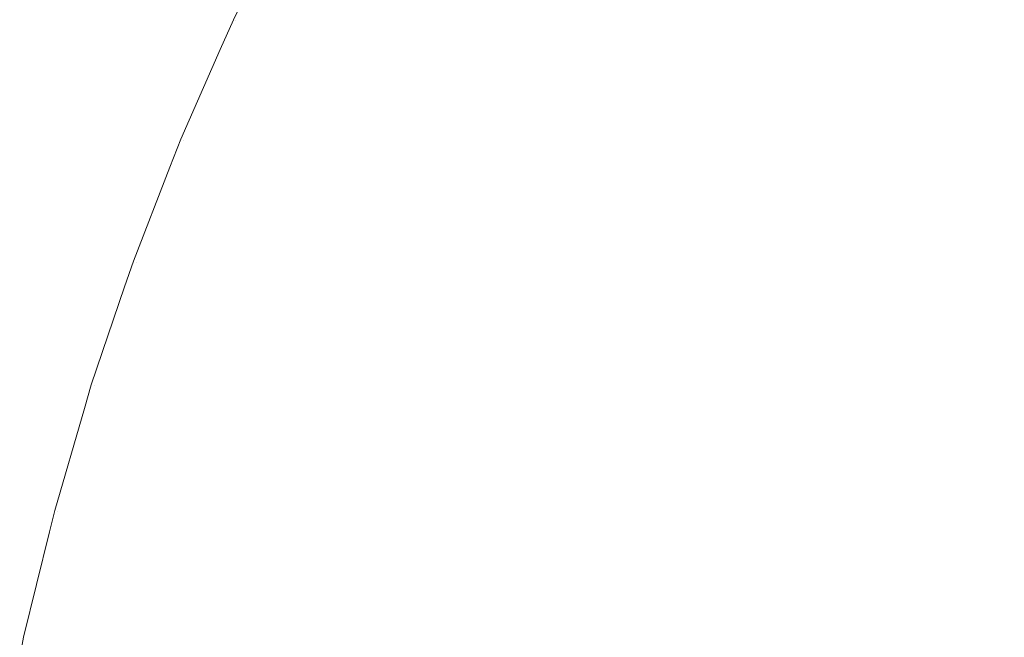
# Model space of a CAD drawing. Header units: centimetres. Extents: x -26 to 27.3, y -25.3 to -23.5.
# Tile 31 of 200: x -25.9884 to -25.9556, y -23.5382 to -23.5176. Entities that reach past the tile are written whole.
import ezdxf

# ---------------------------------------------------------------- set-up
doc = ezdxf.new("R2010")
doc.units = ezdxf.units.CM
doc.header["$LTSCALE"] = 2.54
doc.layers.add('Lucido design-1', color=7, linetype='Continuous')

# ---------------------------------------------------------------- blocks, each defined once
blk = doc.blocks.new('Gruppo-4-1')
at = {"color": 7, "linetype": 'Continuous', "lineweight": 9}
for points, invisible_edges in [([(-25.973219, -23.516904, -350.019194), (-25.971265, -23.513343, -350.019194), (-25.969897, -23.514133, -350.02299), (-25.971817, -23.517634, -350.02299)], 15), ([(-25.963402, -23.517883, -349.328425), (-25.961501, -23.514749, -349.328425), (-25.963358, -23.513566, -349.331997), (-25.965309, -23.516782, -349.331997)], 15), ([(-25.979877, -23.514786, -349.382667), (-25.981278, -23.517626, -349.382667), (-25.981235, -23.517646, -349.379592), (-25.979306, -23.513735, -349.379592)], 14), ([(-25.979264, -23.513757, -349.987027), (-25.981192, -23.517666, -349.987027), (-25.981278, -23.517626, -349.982667), (-25.979877, -23.514786, -349.982667)], 11), ([(-25.981041, -23.517736, -349.375446), (-25.979117, -23.513834, -349.375446), (-25.979306, -23.513735, -349.379592), (-25.981235, -23.517646, -349.379592)], 15), ([(-25.981192, -23.517666, -349.987027), (-25.979264, -23.513757, -349.987027), (-25.979028, -23.51388, -349.991159), (-25.98095, -23.517779, -349.991159)], 15), ([(-25.980691, -23.5179, -349.37131), (-25.978774, -23.514012, -349.37131), (-25.979117, -23.513834, -349.375446), (-25.981041, -23.517736, -349.375446)], 15), ([(-25.98095, -23.517779, -349.991159), (-25.979028, -23.51388, -349.991159), (-25.97864, -23.514082, -349.995273), (-25.980555, -23.517963, -349.995273)], 15), ([(-25.965006, -23.516957, -350.033928), (-25.963062, -23.513754, -350.033928), (-25.96123, -23.514922, -350.037403), (-25.963124, -23.518043, -350.037403)], 15), ([(-25.980186, -23.518135, -349.367189), (-25.978279, -23.51427, -349.367189), (-25.978774, -23.514012, -349.37131), (-25.980691, -23.5179, -349.37131)], 15), ([(-25.980555, -23.517963, -349.995273), (-25.97864, -23.514082, -349.995273), (-25.978103, -23.514361, -349.999363), (-25.980006, -23.518219, -349.999363)], 15), ([(-25.970613, -23.518261, -349.339392), (-25.968721, -23.514812, -349.339392), (-25.97022, -23.513946, -349.343202), (-25.972148, -23.517461, -349.343202)], 15), ([(-25.971817, -23.517634, -350.02299), (-25.969897, -23.514133, -350.02299), (-25.968395, -23.515, -350.026716), (-25.970279, -23.518434, -350.026716)], 15), ([(-25.979524, -23.518444, -349.363092), (-25.977632, -23.514606, -349.363092), (-25.978279, -23.51427, -349.367189), (-25.980186, -23.518135, -349.367189)], 15), ([(-25.980006, -23.518219, -349.999363), (-25.978103, -23.514361, -349.999363), (-25.977417, -23.514718, -350.00342), (-25.979305, -23.518546, -350.00342)], 15), ([(-25.955182, -23.518775, -349.318286), (-25.953327, -23.515999, -349.318286), (-25.955491, -23.514484, -349.321563), (-25.95741, -23.517355, -349.321563)], 15), ([(-25.978708, -23.518824, -349.359025), (-25.976833, -23.515022, -349.359025), (-25.977632, -23.514606, -349.363092), (-25.979524, -23.518444, -349.363092)], 15), ([(-25.979305, -23.518546, -350.00342), (-25.977417, -23.514718, -350.00342), (-25.976583, -23.515152, -350.007438), (-25.978453, -23.518943, -350.007438)], 15), ([(-25.968935, -23.519134, -349.335655), (-25.967083, -23.515758, -349.335655), (-25.968721, -23.514812, -349.339392), (-25.970613, -23.518261, -349.339392)], 15), ([(-25.961366, -23.519059, -349.324944), (-25.959517, -23.516013, -349.324944), (-25.961501, -23.514749, -349.328425), (-25.963402, -23.517883, -349.328425)], 15), ([(-25.957219, -23.517477, -350.044062), (-25.955306, -23.514613, -350.044062), (-25.953197, -23.51609, -350.047236), (-25.955048, -23.51886, -350.047236)], 15), ([(-25.977739, -23.519276, -349.354995), (-25.975884, -23.515516, -349.354995), (-25.976833, -23.515022, -349.359025), (-25.978708, -23.518824, -349.359025)], 15), ([(-25.978453, -23.518943, -350.007438), (-25.976583, -23.515152, -350.007438), (-25.975605, -23.515662, -350.011411), (-25.977453, -23.51941, -350.011411)], 15), ([(-25.970279, -23.518434, -350.026716), (-25.968395, -23.515, -350.026716), (-25.966764, -23.515942, -350.030363), (-25.968608, -23.519304, -350.030363)], 15), ([(-25.963124, -23.518043, -350.037403), (-25.96123, -23.514922, -350.037403), (-25.959281, -23.516163, -350.040783), (-25.961123, -23.519199, -350.040783)], 15), ([(-25.976617, -23.5198, -349.35101), (-25.974786, -23.516088, -349.35101), (-25.975884, -23.515516, -349.354995), (-25.977739, -23.519276, -349.354995)], 15), ([(-25.977453, -23.51941, -350.011411), (-25.975605, -23.515662, -350.011411), (-25.974482, -23.516246, -350.015332), (-25.976306, -23.519944, -350.015332)], 15), ([(-25.967118, -23.520079, -349.331997), (-25.965309, -23.516782, -349.331997), (-25.967083, -23.515758, -349.335655), (-25.968935, -23.519134, -349.335655)], 15), ([(-25.975344, -23.520393, -349.347077), (-25.97354, -23.516736, -349.347077), (-25.974786, -23.516088, -349.35101), (-25.976617, -23.5198, -349.35101)], 15), ([(-25.968608, -23.519304, -350.030363), (-25.966764, -23.515942, -350.030363), (-25.965006, -23.516957, -350.033928), (-25.966808, -23.520241, -350.033928)], 15), ([(-25.959202, -23.520308, -349.321563), (-25.95741, -23.517355, -349.321563), (-25.959517, -23.516013, -349.324944), (-25.961366, -23.519059, -349.324944)], 15), ([(-25.961123, -23.519199, -350.040783), (-25.959281, -23.516163, -350.040783), (-25.957219, -23.517477, -350.044062), (-25.959006, -23.520421, -350.044062)], 15), ([(-25.976306, -23.519944, -350.015332), (-25.974482, -23.516246, -350.015332), (-25.973219, -23.516904, -350.019194), (-25.975015, -23.520546, -350.019194)], 15), ([(-25.973921, -23.521056, -349.343202), (-25.972148, -23.517461, -349.343202), (-25.97354, -23.516736, -349.347077), (-25.975344, -23.520393, -349.347077)], 15), ([(-25.965165, -23.521096, -349.328425), (-25.963402, -23.517883, -349.328425), (-25.965309, -23.516782, -349.331997), (-25.967118, -23.520079, -349.331997)], 15), ([(-25.975015, -23.520546, -350.019194), (-25.973219, -23.516904, -350.019194), (-25.971817, -23.517634, -350.02299), (-25.973583, -23.521214, -350.02299)], 15), ([(-25.966808, -23.520241, -350.033928), (-25.965006, -23.516957, -350.033928), (-25.963124, -23.518043, -350.037403), (-25.964881, -23.521244, -350.037403)], 15), ([(-25.972352, -23.521788, -349.339392), (-25.970613, -23.518261, -349.339392), (-25.972148, -23.517461, -349.343202), (-25.973921, -23.521056, -349.343202)], 15), ([(-25.956914, -23.521629, -349.318286), (-25.955182, -23.518775, -349.318286), (-25.95741, -23.517355, -349.321563), (-25.959202, -23.520308, -349.321563)], 15), ([(-25.959006, -23.520421, -350.044062), (-25.957219, -23.517477, -350.044062), (-25.955048, -23.51886, -350.047236), (-25.956776, -23.521708, -350.047236)], 15), ([(-25.981718, -23.518627, -349.382667), (-25.983035, -23.52162, -349.382667), (-25.982991, -23.521638, -349.379592), (-25.981235, -23.517646, -349.379592)], 14), ([(-25.981192, -23.517666, -349.987027), (-25.982947, -23.521656, -349.987027), (-25.983035, -23.52162, -349.982667), (-25.981718, -23.518627, -349.982667)], 11), ([(-25.982794, -23.52172, -349.375446), (-25.981041, -23.517736, -349.375446), (-25.981235, -23.517646, -349.379592), (-25.982991, -23.521638, -349.379592)], 15), ([(-25.982947, -23.521656, -349.987027), (-25.981192, -23.517666, -349.987027), (-25.98095, -23.517779, -349.991159), (-25.982701, -23.521758, -349.991159)], 15), ([(-25.982437, -23.521867, -349.37131), (-25.980691, -23.5179, -349.37131), (-25.981041, -23.517736, -349.375446), (-25.982794, -23.52172, -349.375446)], 15), ([(-25.982701, -23.521758, -349.991159), (-25.98095, -23.517779, -349.991159), (-25.980555, -23.517963, -349.995273), (-25.982298, -23.521925, -349.995273)], 15), ([(-25.981235, -23.517646, -349.379592), (-25.981278, -23.517626, -349.382667), (-25.981718, -23.518627, -349.382667)], 9), ([(-25.981278, -23.517626, -349.982667), (-25.981718, -23.518627, -349.982667), (-25.981718, -23.518627, -349.382667), (-25.981278, -23.517626, -349.382667)], 10), ([(-25.981718, -23.518627, -349.982667), (-25.981278, -23.517626, -349.982667), (-25.981192, -23.517666, -349.987027)], 10), ([(-25.973583, -23.521214, -350.02299), (-25.971817, -23.517634, -350.02299), (-25.970279, -23.518434, -350.026716), (-25.972011, -23.521947, -350.026716)], 15), ([(-25.981922, -23.522081, -349.367189), (-25.980186, -23.518135, -349.367189), (-25.980691, -23.5179, -349.37131), (-25.982437, -23.521867, -349.37131)], 15), ([(-25.982298, -23.521925, -349.995273), (-25.980555, -23.517963, -349.995273), (-25.980006, -23.518219, -349.999363), (-25.981738, -23.522157, -349.999363)], 15), ([(-25.981248, -23.52236, -349.363092), (-25.979524, -23.518444, -349.363092), (-25.980186, -23.518135, -349.367189), (-25.981922, -23.522081, -349.367189)], 15), ([(-25.963079, -23.522182, -349.324944), (-25.961366, -23.519059, -349.324944), (-25.963402, -23.517883, -349.328425), (-25.965165, -23.521096, -349.328425)], 15), ([(-25.964881, -23.521244, -350.037403), (-25.963124, -23.518043, -350.037403), (-25.961123, -23.519199, -350.040783), (-25.962831, -23.522311, -350.040783)], 15), ([(-25.981738, -23.522157, -349.999363), (-25.980006, -23.518219, -349.999363), (-25.979305, -23.518546, -350.00342), (-25.981023, -23.522453, -350.00342)], 15), ([(-25.980416, -23.522705, -349.359025), (-25.978708, -23.518824, -349.359025), (-25.979524, -23.518444, -349.363092), (-25.981248, -23.52236, -349.363092)], 15), ([(-25.970638, -23.522587, -349.335655), (-25.968935, -23.519134, -349.335655), (-25.970613, -23.518261, -349.339392), (-25.972352, -23.521788, -349.339392)], 15), ([(-25.972011, -23.521947, -350.026716), (-25.970279, -23.518434, -350.026716), (-25.968608, -23.519304, -350.030363), (-25.970304, -23.522743, -350.030363)], 15), ([(-25.983035, -23.52162, -349.382667), (-25.981718, -23.518627, -349.382667), (-25.981718, -23.518627, -349.982667), (-25.983035, -23.52162, -349.982667)], 10), ([(-25.981023, -23.522453, -350.00342), (-25.979305, -23.518546, -350.00342), (-25.978453, -23.518943, -350.007438), (-25.980155, -23.522812, -350.007438)], 15), ([(-25.979427, -23.523114, -349.354995), (-25.977739, -23.519276, -349.354995), (-25.978708, -23.518824, -349.359025), (-25.980416, -23.522705, -349.359025)], 15), ([(-25.954507, -23.523019, -349.31512), (-25.952838, -23.520268, -349.31512), (-25.955182, -23.518775, -349.318286), (-25.956914, -23.521629, -349.318286)], 15), ([(-25.980155, -23.522812, -350.007438), (-25.978453, -23.518943, -350.007438), (-25.977453, -23.51941, -350.011411), (-25.979136, -23.523235, -350.011411)], 15), ([(-25.968782, -23.523453, -349.331997), (-25.967118, -23.520079, -349.331997), (-25.968935, -23.519134, -349.335655), (-25.970638, -23.522587, -349.335655)], 15), ([(-25.960863, -23.523336, -349.321563), (-25.959202, -23.520308, -349.321563), (-25.961366, -23.519059, -349.324944), (-25.963079, -23.522182, -349.324944)], 15), ([(-25.956776, -23.521708, -350.047236), (-25.955048, -23.51886, -350.047236), (-25.952771, -23.520311, -350.0503), (-25.954438, -23.523058, -350.0503)], 15), ([(-25.978283, -23.523588, -349.35101), (-25.976617, -23.5198, -349.35101), (-25.977739, -23.519276, -349.354995), (-25.979427, -23.523114, -349.354995)], 15), ([(-25.979136, -23.523235, -350.011411), (-25.977453, -23.51941, -350.011411), (-25.976306, -23.519944, -350.015332), (-25.977967, -23.523719, -350.015332)], 15), ([(-25.970304, -23.522743, -350.030363), (-25.968608, -23.519304, -350.030363), (-25.966808, -23.520241, -350.033928), (-25.968465, -23.523601, -350.033928)], 15), ([(-25.962831, -23.522311, -350.040783), (-25.961123, -23.519199, -350.040783), (-25.959006, -23.520421, -350.044062), (-25.960662, -23.52344, -350.044062)], 15), ([(-25.976986, -23.524125, -349.347077), (-25.975344, -23.520393, -349.347077), (-25.976617, -23.5198, -349.35101), (-25.978283, -23.523588, -349.35101)], 15), ([(-25.977967, -23.523719, -350.015332), (-25.976306, -23.519944, -350.015332), (-25.975015, -23.520546, -350.019194), (-25.976651, -23.524264, -350.019194)], 15), ([(-25.966787, -23.524384, -349.328425), (-25.965165, -23.521096, -349.328425), (-25.967118, -23.520079, -349.331997), (-25.968782, -23.523453, -349.331997)], 15), ([(-25.975536, -23.524726, -349.343202), (-25.973921, -23.521056, -349.343202), (-25.975344, -23.520393, -349.347077), (-25.976986, -23.524125, -349.347077)], 15), ([(-25.968465, -23.523601, -350.033928), (-25.966808, -23.520241, -350.033928), (-25.964881, -23.521244, -350.037403), (-25.966496, -23.524519, -350.037403)], 15), ([(-25.95852, -23.524556, -349.318286), (-25.956914, -23.521629, -349.318286), (-25.959202, -23.520308, -349.321563), (-25.960863, -23.523336, -349.321563)], 15), ([(-25.960662, -23.52344, -350.044062), (-25.959006, -23.520421, -350.044062), (-25.956776, -23.521708, -350.047236), (-25.958379, -23.524629, -350.047236)], 15), ([(-25.976651, -23.524264, -350.019194), (-25.975015, -23.520546, -350.019194), (-25.973583, -23.521214, -350.02299), (-25.975191, -23.524869, -350.02299)], 15), ([(-25.973936, -23.525388, -349.339392), (-25.972352, -23.521788, -349.339392), (-25.973921, -23.521056, -349.343202), (-25.975536, -23.524726, -349.343202)], 15), ([(-25.964655, -23.525378, -349.324944), (-25.963079, -23.522182, -349.324944), (-25.965165, -23.521096, -349.328425), (-25.966787, -23.524384, -349.328425)], 15), ([(-25.975191, -23.524869, -350.02299), (-25.973583, -23.521214, -350.02299), (-25.972011, -23.521947, -350.026716), (-25.973589, -23.525532, -350.026716)], 15), ([(-25.966496, -23.524519, -350.037403), (-25.964881, -23.521244, -350.037403), (-25.962831, -23.522311, -350.040783), (-25.964401, -23.525496, -350.040783)], 15), ([(-25.983396, -23.522548, -349.382667), (-25.984616, -23.525686, -349.382667), (-25.984572, -23.525702, -349.379592), (-25.982991, -23.521638, -349.379592)], 14), ([(-25.982947, -23.521656, -349.987027), (-25.984527, -23.525719, -349.987027), (-25.984616, -23.525686, -349.982667), (-25.983396, -23.522548, -349.982667)], 11), ([(-25.984371, -23.525775, -349.375446), (-25.982794, -23.52172, -349.375446), (-25.982991, -23.521638, -349.379592), (-25.984572, -23.525702, -349.379592)], 15), ([(-25.984527, -23.525719, -349.987027), (-25.982947, -23.521656, -349.987027), (-25.982701, -23.521758, -349.991159), (-25.984277, -23.52581, -349.991159)], 15), ([(-25.984008, -23.525907, -349.37131), (-25.982437, -23.521867, -349.37131), (-25.982794, -23.52172, -349.375446), (-25.984371, -23.525775, -349.375446)], 15), ([(-25.984277, -23.52581, -349.991159), (-25.982701, -23.521758, -349.991159), (-25.982298, -23.521925, -349.995273), (-25.983867, -23.525959, -349.995273)], 15), ([(-25.982991, -23.521638, -349.379592), (-25.983035, -23.52162, -349.382667), (-25.983396, -23.522548, -349.382667)], 9), ([(-25.983035, -23.52162, -349.982667), (-25.983396, -23.522548, -349.982667), (-25.983396, -23.522548, -349.382667), (-25.983035, -23.52162, -349.382667)], 10), ([(-25.983396, -23.522548, -349.982667), (-25.983035, -23.52162, -349.982667), (-25.982947, -23.521656, -349.987027)], 10), ([(-25.972189, -23.526112, -349.335655), (-25.970638, -23.522587, -349.335655), (-25.972352, -23.521788, -349.339392), (-25.973936, -23.525388, -349.339392)], 15), ([(-25.956054, -23.525839, -349.31512), (-25.954507, -23.523019, -349.31512), (-25.956914, -23.521629, -349.318286), (-25.95852, -23.524556, -349.318286)], 15), ([(-25.958379, -23.524629, -350.047236), (-25.956776, -23.521708, -350.047236), (-25.954438, -23.523058, -350.0503), (-25.955984, -23.525876, -350.0503)], 15), ([(-25.983484, -23.526098, -349.367189), (-25.981922, -23.522081, -349.367189), (-25.982437, -23.521867, -349.37131), (-25.984008, -23.525907, -349.37131)], 15), ([(-25.983867, -23.525959, -349.995273), (-25.982298, -23.521925, -349.995273), (-25.981738, -23.522157, -349.999363), (-25.983297, -23.526166, -349.999363)], 15), ([(-25.982798, -23.526348, -349.363092), (-25.981248, -23.52236, -349.363092), (-25.981922, -23.522081, -349.367189), (-25.983484, -23.526098, -349.367189)], 15), ([(-25.973589, -23.525532, -350.026716), (-25.972011, -23.521947, -350.026716), (-25.970304, -23.522743, -350.030363), (-25.971849, -23.526253, -350.030363)], 15), ([(-25.983297, -23.526166, -349.999363), (-25.981738, -23.522157, -349.999363), (-25.981023, -23.522453, -350.00342), (-25.98257, -23.526431, -350.00342)], 15), ([(-25.981952, -23.526656, -349.359025), (-25.980416, -23.522705, -349.359025), (-25.981248, -23.52236, -349.363092), (-25.982798, -23.526348, -349.363092)], 15), ([(-25.98257, -23.526431, -350.00342), (-25.981023, -23.522453, -350.00342), (-25.980155, -23.522812, -350.007438), (-25.981687, -23.526752, -350.007438)], 15), ([(-25.96239, -23.526434, -349.321563), (-25.960863, -23.523336, -349.321563), (-25.963079, -23.522182, -349.324944), (-25.964655, -23.525378, -349.324944)], 15), ([(-25.964401, -23.525496, -350.040783), (-25.962831, -23.522311, -350.040783), (-25.960662, -23.52344, -350.044062), (-25.962186, -23.526529, -350.044062)], 15), ([(-25.984616, -23.525686, -349.382667), (-25.983396, -23.522548, -349.382667), (-25.983396, -23.522548, -349.982667), (-25.984616, -23.525686, -349.982667)], 10), ([(-25.980947, -23.527022, -349.354995), (-25.979427, -23.523114, -349.354995), (-25.980416, -23.522705, -349.359025), (-25.981952, -23.526656, -349.359025)], 15), ([(-25.970297, -23.526896, -349.331997), (-25.968782, -23.523453, -349.331997), (-25.970638, -23.522587, -349.335655), (-25.972189, -23.526112, -349.335655)], 15), ([(-25.971849, -23.526253, -350.030363), (-25.970304, -23.522743, -350.030363), (-25.968465, -23.523601, -350.033928), (-25.969973, -23.52703, -350.033928)], 15), ([(-25.981687, -23.526752, -350.007438), (-25.980155, -23.522812, -350.007438), (-25.979136, -23.523235, -350.011411), (-25.98065, -23.527129, -350.011411)], 15), ([(-25.979783, -23.527445, -349.35101), (-25.978283, -23.523588, -349.35101), (-25.979427, -23.523114, -349.354995), (-25.980947, -23.527022, -349.354995)], 15), ([(-25.953469, -23.527185, -349.31207), (-25.951983, -23.524476, -349.31207), (-25.954507, -23.523019, -349.31512), (-25.956054, -23.525839, -349.31512)], 15), ([(-25.955984, -23.525876, -350.0503), (-25.954438, -23.523058, -350.0503), (-25.951996, -23.524468, -350.053248), (-25.953483, -23.527178, -350.053248)], 15), ([(-25.98065, -23.527129, -350.011411), (-25.979136, -23.523235, -350.011411), (-25.977967, -23.523719, -350.015332), (-25.979462, -23.527562, -350.015332)], 15), ([(-25.968263, -23.527738, -349.328425), (-25.966787, -23.524384, -349.328425), (-25.968782, -23.523453, -349.331997), (-25.970297, -23.526896, -349.331997)], 15), ([(-25.959996, -23.52755, -349.318286), (-25.95852, -23.524556, -349.318286), (-25.960863, -23.523336, -349.321563), (-25.96239, -23.526434, -349.321563)], 15), ([(-25.962186, -23.526529, -350.044062), (-25.960662, -23.52344, -350.044062), (-25.958379, -23.524629, -350.047236), (-25.959852, -23.527617, -350.047236)], 15), ([(-25.978463, -23.527925, -349.347077), (-25.976986, -23.524125, -349.347077), (-25.978283, -23.523588, -349.35101), (-25.979783, -23.527445, -349.35101)], 15), ([(-25.979462, -23.527562, -350.015332), (-25.977967, -23.523719, -350.015332), (-25.976651, -23.524264, -350.019194), (-25.978123, -23.528049, -350.019194)], 15), ([(-25.969973, -23.52703, -350.033928), (-25.968465, -23.523601, -350.033928), (-25.966496, -23.524519, -350.037403), (-25.967966, -23.527861, -350.037403)], 15), ([(-25.976989, -23.528462, -349.343202), (-25.975536, -23.524726, -349.343202), (-25.976986, -23.524125, -349.347077), (-25.978463, -23.527925, -349.347077)], 15), ([(-25.978123, -23.528049, -350.019194), (-25.976651, -23.524264, -350.019194), (-25.975191, -23.524869, -350.02299), (-25.976638, -23.52859, -350.02299)], 15), ([(-25.96609, -23.528639, -349.324944), (-25.964655, -23.525378, -349.324944), (-25.966787, -23.524384, -349.328425), (-25.968263, -23.527738, -349.328425)], 15), ([(-25.975362, -23.529054, -349.339392), (-25.973936, -23.525388, -349.339392), (-25.975536, -23.524726, -349.343202), (-25.976989, -23.528462, -349.343202)], 15), ([(-25.967966, -23.527861, -350.037403), (-25.966496, -23.524519, -350.037403), (-25.964401, -23.525496, -350.040783), (-25.965831, -23.528746, -350.040783)], 15), ([(-25.957477, -23.528725, -349.31512), (-25.956054, -23.525839, -349.31512), (-25.95852, -23.524556, -349.318286), (-25.959996, -23.52755, -349.318286)], 15), ([(-25.959852, -23.527617, -350.047236), (-25.958379, -23.524629, -350.047236), (-25.955984, -23.525876, -350.0503), (-25.957405, -23.528758, -350.0503)], 15), ([(-25.976638, -23.52859, -350.02299), (-25.975191, -23.524869, -350.02299), (-25.973589, -23.525532, -350.026716), (-25.975009, -23.529183, -350.026716)], 15), ([(-25.973585, -23.529701, -349.335655), (-25.972189, -23.526112, -349.335655), (-25.973936, -23.525388, -349.339392), (-25.975362, -23.529054, -349.339392)], 15), ([(-25.963781, -23.529595, -349.321563), (-25.96239, -23.526434, -349.321563), (-25.964655, -23.525378, -349.324944), (-25.96609, -23.528639, -349.324944)], 15), ([(-25.984907, -23.526543, -349.382667), (-25.986019, -23.529817, -349.382667), (-25.985974, -23.529832, -349.379592), (-25.984572, -23.525702, -349.379592)], 14), ([(-25.984527, -23.525719, -349.987027), (-25.985928, -23.529846, -349.987027), (-25.986019, -23.529817, -349.982667), (-25.984907, -23.526543, -349.982667)], 11), ([(-25.98577, -23.529896, -349.375446), (-25.984371, -23.525775, -349.375446), (-25.984572, -23.525702, -349.379592), (-25.985974, -23.529832, -349.379592)], 15), ([(-25.985928, -23.529846, -349.987027), (-25.984527, -23.525719, -349.987027), (-25.984277, -23.52581, -349.991159), (-25.985674, -23.529926, -349.991159)], 15), ([(-25.984572, -23.525702, -349.379592), (-25.984616, -23.525686, -349.382667), (-25.984907, -23.526543, -349.382667)], 9), ([(-25.984616, -23.525686, -349.982667), (-25.984907, -23.526543, -349.982667), (-25.984907, -23.526543, -349.382667), (-25.984616, -23.525686, -349.382667)], 10), ([(-25.984907, -23.526543, -349.982667), (-25.984616, -23.525686, -349.982667), (-25.984527, -23.525719, -349.987027)], 10), ([(-25.975009, -23.529183, -350.026716), (-25.973589, -23.525532, -350.026716), (-25.971849, -23.526253, -350.030363), (-25.973239, -23.529827, -350.030363)], 15), ([(-25.965831, -23.528746, -350.040783), (-25.964401, -23.525496, -350.040783), (-25.962186, -23.526529, -350.044062), (-25.963573, -23.529681, -350.044062)], 15), ([(-25.985402, -23.530012, -349.37131), (-25.984008, -23.525907, -349.37131), (-25.984371, -23.525775, -349.375446), (-25.98577, -23.529896, -349.375446)], 15), ([(-25.985674, -23.529926, -349.991159), (-25.984277, -23.52581, -349.991159), (-25.983867, -23.525959, -349.995273), (-25.985258, -23.530057, -349.995273)], 15), ([(-25.984869, -23.53018, -349.367189), (-25.983484, -23.526098, -349.367189), (-25.984008, -23.525907, -349.37131), (-25.985402, -23.530012, -349.37131)], 15), ([(-25.985258, -23.530057, -349.995273), (-25.983867, -23.525959, -349.995273), (-25.983297, -23.526166, -349.999363), (-25.98468, -23.530239, -349.999363)], 15), ([(-25.954836, -23.529956, -349.31207), (-25.953469, -23.527185, -349.31207), (-25.956054, -23.525839, -349.31512), (-25.957477, -23.528725, -349.31512)], 15), ([(-25.957405, -23.528758, -350.0503), (-25.955984, -23.525876, -350.0503), (-25.953483, -23.527178, -350.053248), (-25.95485, -23.52995, -350.053248)], 15), ([(-25.984174, -23.530399, -349.363092), (-25.982798, -23.526348, -349.363092), (-25.983484, -23.526098, -349.367189), (-25.984869, -23.53018, -349.367189)], 15), ([(-25.98468, -23.530239, -349.999363), (-25.983297, -23.526166, -349.999363), (-25.98257, -23.526431, -350.00342), (-25.983942, -23.530472, -350.00342)], 15), ([(-25.983315, -23.53067, -349.359025), (-25.981952, -23.526656, -349.359025), (-25.982798, -23.526348, -349.363092), (-25.984174, -23.530399, -349.363092)], 15), ([(-25.97166, -23.530402, -349.331997), (-25.970297, -23.526896, -349.331997), (-25.972189, -23.526112, -349.335655), (-25.973585, -23.529701, -349.335655)], 15), ([(-25.973239, -23.529827, -350.030363), (-25.971849, -23.526253, -350.030363), (-25.969973, -23.52703, -350.033928), (-25.971331, -23.530521, -350.033928)], 15), ([(-25.986019, -23.529817, -349.382667), (-25.984907, -23.526543, -349.382667), (-25.984907, -23.526543, -349.982667), (-25.986019, -23.529817, -349.982667)], 10), ([(-25.983942, -23.530472, -350.00342), (-25.98257, -23.526431, -350.00342), (-25.981687, -23.526752, -350.007438), (-25.983046, -23.530755, -350.007438)], 15), ([(-25.982295, -23.530992, -349.354995), (-25.980947, -23.527022, -349.354995), (-25.981952, -23.526656, -349.359025), (-25.983315, -23.53067, -349.359025)], 15), ([(-25.961341, -23.530606, -349.318286), (-25.959996, -23.52755, -349.318286), (-25.96239, -23.526434, -349.321563), (-25.963781, -23.529595, -349.321563)], 15), ([(-25.963573, -23.529681, -350.044062), (-25.962186, -23.526529, -350.044062), (-25.959852, -23.527617, -350.047236), (-25.961194, -23.530667, -350.047236)], 15), ([(-25.983046, -23.530755, -350.007438), (-25.981687, -23.526752, -350.007438), (-25.98065, -23.527129, -350.011411), (-25.981994, -23.531086, -350.011411)], 15), ([(-25.981114, -23.531364, -349.35101), (-25.979783, -23.527445, -349.35101), (-25.980947, -23.527022, -349.354995), (-25.982295, -23.530992, -349.354995)], 15), ([(-25.969591, -23.531155, -349.328425), (-25.968263, -23.527738, -349.328425), (-25.970297, -23.526896, -349.331997), (-25.97166, -23.530402, -349.331997)], 15), ([(-25.971331, -23.530521, -350.033928), (-25.969973, -23.52703, -350.033928), (-25.967966, -23.527861, -350.037403), (-25.96929, -23.531264, -350.037403)], 15), ([(-25.981994, -23.531086, -350.011411), (-25.98065, -23.527129, -350.011411), (-25.979462, -23.527562, -350.015332), (-25.980787, -23.531467, -350.015332)], 15), ([(-25.979774, -23.531786, -349.347077), (-25.978463, -23.527925, -349.347077), (-25.979783, -23.527445, -349.35101), (-25.981114, -23.531364, -349.35101)], 15), ([(-25.980787, -23.531467, -350.015332), (-25.979462, -23.527562, -350.015332), (-25.978123, -23.528049, -350.019194), (-25.979429, -23.531895, -350.019194)], 15), ([(-25.958773, -23.531669, -349.31512), (-25.957477, -23.528725, -349.31512), (-25.959996, -23.52755, -349.318286), (-25.961341, -23.530606, -349.318286)], 15), ([(-25.961194, -23.530667, -350.047236), (-25.959852, -23.527617, -350.047236), (-25.957405, -23.528758, -350.0503), (-25.9587, -23.5317, -350.0503)], 15), ([(-25.978278, -23.532258, -349.343202), (-25.976989, -23.528462, -349.343202), (-25.978463, -23.527925, -349.347077), (-25.979774, -23.531786, -349.347077)], 15), ([(-25.979429, -23.531895, -350.019194), (-25.978123, -23.528049, -350.019194), (-25.976638, -23.52859, -350.02299), (-25.977921, -23.532371, -350.02299)], 15), ([(-25.967381, -23.531959, -349.324944), (-25.96609, -23.528639, -349.324944), (-25.968263, -23.527738, -349.328425), (-25.969591, -23.531155, -349.328425)], 15), ([(-25.96929, -23.531264, -350.037403), (-25.967966, -23.527861, -350.037403), (-25.965831, -23.528746, -350.040783), (-25.967118, -23.532055, -350.040783)], 15), ([(-25.976626, -23.532779, -349.339392), (-25.975362, -23.529054, -349.339392), (-25.976989, -23.528462, -349.343202), (-25.978278, -23.532258, -349.343202)], 15), ([(-25.977921, -23.532371, -350.02299), (-25.976638, -23.52859, -350.02299), (-25.975009, -23.529183, -350.026716), (-25.976268, -23.532892, -350.026716)], 15), ([(-25.965033, -23.532814, -349.321563), (-25.963781, -23.529595, -349.321563), (-25.96609, -23.528639, -349.324944), (-25.967381, -23.531959, -349.324944)], 15), ([(-25.967118, -23.532055, -350.040783), (-25.965831, -23.528746, -350.040783), (-25.963573, -23.529681, -350.044062), (-25.964821, -23.532891, -350.044062)], 15), ([(-25.956081, -23.532784, -349.31207), (-25.954836, -23.529956, -349.31207), (-25.957477, -23.528725, -349.31512), (-25.958773, -23.531669, -349.31512)], 15), ([(-25.9587, -23.5317, -350.0503), (-25.957405, -23.528758, -350.0503), (-25.95485, -23.52995, -350.053248), (-25.956095, -23.532779, -350.053248)], 15), ([(-25.974823, -23.533348, -349.335655), (-25.973585, -23.529701, -349.335655), (-25.975362, -23.529054, -349.339392), (-25.976626, -23.532779, -349.339392)], 15), ([(-25.976268, -23.532892, -350.026716), (-25.975009, -23.529183, -350.026716), (-25.973239, -23.529827, -350.030363), (-25.974471, -23.533458, -350.030363)], 15), ([(-25.962551, -23.533717, -349.318286), (-25.961341, -23.530606, -349.318286), (-25.963781, -23.529595, -349.321563), (-25.965033, -23.532814, -349.321563)], 15), ([(-25.964821, -23.532891, -350.044062), (-25.963573, -23.529681, -350.044062), (-25.961194, -23.530667, -350.047236), (-25.962401, -23.533772, -350.047236)], 15), ([(-25.986248, -23.530605, -349.382667), (-25.98724, -23.534006, -349.382667), (-25.987194, -23.534018, -349.379592), (-25.985974, -23.529832, -349.379592)], 14), ([(-25.985928, -23.529846, -349.987027), (-25.987148, -23.534031, -349.987027), (-25.98724, -23.534006, -349.982667), (-25.986248, -23.530605, -349.982667)], 11), ([(-25.986987, -23.534074, -349.375446), (-25.98577, -23.529896, -349.375446), (-25.985974, -23.529832, -349.379592), (-25.987194, -23.534018, -349.379592)], 15), ([(-25.987148, -23.534031, -349.987027), (-25.985928, -23.529846, -349.987027), (-25.985674, -23.529926, -349.991159), (-25.986891, -23.5341, -349.991159)], 15), ([(-25.986615, -23.534174, -349.37131), (-25.985402, -23.530012, -349.37131), (-25.98577, -23.529896, -349.375446), (-25.986987, -23.534074, -349.375446)], 15), ([(-25.986891, -23.5341, -349.991159), (-25.985674, -23.529926, -349.991159), (-25.985258, -23.530057, -349.995273), (-25.986469, -23.534213, -349.995273)], 15), ([(-25.986076, -23.534318, -349.367189), (-25.984869, -23.53018, -349.367189), (-25.985402, -23.530012, -349.37131), (-25.986615, -23.534174, -349.37131)], 15), ([(-25.985974, -23.529832, -349.379592), (-25.986019, -23.529817, -349.382667), (-25.986248, -23.530605, -349.382667)], 9), ([(-25.986019, -23.529817, -349.982667), (-25.986248, -23.530605, -349.982667), (-25.986248, -23.530605, -349.382667), (-25.986019, -23.529817, -349.382667)], 10), ([(-25.986248, -23.530605, -349.982667), (-25.986019, -23.529817, -349.982667), (-25.985928, -23.529846, -349.987027)], 10), ([(-25.972869, -23.533963, -349.331997), (-25.97166, -23.530402, -349.331997), (-25.973585, -23.529701, -349.335655), (-25.974823, -23.533348, -349.335655)], 15), ([(-25.974471, -23.533458, -350.030363), (-25.973239, -23.529827, -350.030363), (-25.971331, -23.530521, -350.033928), (-25.972535, -23.534069, -350.033928)], 15), ([(-25.956095, -23.532779, -350.053248), (-25.95485, -23.52995, -350.053248), (-25.95219, -23.53119, -350.056075), (-25.953383, -23.533902, -350.056075)], 15), ([(-25.953269, -23.533949, -349.309144), (-25.952078, -23.531242, -349.309144), (-25.954836, -23.529956, -349.31207), (-25.956081, -23.532784, -349.31207)], 15), ([(-25.986469, -23.534213, -349.995273), (-25.985258, -23.530057, -349.995273), (-25.98468, -23.530239, -349.999363), (-25.985884, -23.534369, -349.999363)], 15), ([(-25.985371, -23.534507, -349.363092), (-25.984174, -23.530399, -349.363092), (-25.984869, -23.53018, -349.367189), (-25.986076, -23.534318, -349.367189)], 15), ([(-25.985884, -23.534369, -349.999363), (-25.98468, -23.530239, -349.999363), (-25.983942, -23.530472, -350.00342), (-25.985137, -23.53457, -350.00342)], 15), ([(-25.98724, -23.534006, -349.382667), (-25.986248, -23.530605, -349.382667), (-25.986248, -23.530605, -349.982667), (-25.98724, -23.534006, -349.982667)], 10), ([(-25.984501, -23.53474, -349.359025), (-25.983315, -23.53067, -349.359025), (-25.984174, -23.530399, -349.363092), (-25.985371, -23.534507, -349.363092)], 15), ([(-25.985137, -23.53457, -350.00342), (-25.983942, -23.530472, -350.00342), (-25.983046, -23.530755, -350.007438), (-25.984229, -23.534813, -350.007438)], 15), ([(-25.983468, -23.535017, -349.354995), (-25.982295, -23.530992, -349.354995), (-25.983315, -23.53067, -349.359025), (-25.984501, -23.53474, -349.359025)], 15), ([(-25.970769, -23.534625, -349.328425), (-25.969591, -23.531155, -349.328425), (-25.97166, -23.530402, -349.331997), (-25.972869, -23.533963, -349.331997)], 15), ([(-25.972535, -23.534069, -350.033928), (-25.971331, -23.530521, -350.033928), (-25.96929, -23.531264, -350.037403), (-25.970463, -23.534722, -350.037403)], 15), ([(-25.959939, -23.534668, -349.31512), (-25.958773, -23.531669, -349.31512), (-25.961341, -23.530606, -349.318286), (-25.962551, -23.533717, -349.318286)], 15), ([(-25.962401, -23.533772, -350.047236), (-25.961194, -23.530667, -350.047236), (-25.9587, -23.5317, -350.0503), (-25.959865, -23.534695, -350.0503)], 15), ([(-25.984229, -23.534813, -350.007438), (-25.983046, -23.530755, -350.007438), (-25.981994, -23.531086, -350.011411), (-25.983163, -23.535098, -350.011411)], 15), ([(-25.982272, -23.535337, -349.35101), (-25.981114, -23.531364, -349.35101), (-25.982295, -23.530992, -349.354995), (-25.983468, -23.535017, -349.354995)], 15), ([(-25.983163, -23.535098, -350.011411), (-25.981994, -23.531086, -350.011411), (-25.980787, -23.531467, -350.015332), (-25.981941, -23.535426, -350.015332)], 15), ([(-25.968526, -23.535333, -349.324944), (-25.967381, -23.531959, -349.324944), (-25.969591, -23.531155, -349.328425), (-25.970769, -23.534625, -349.328425)], 15), ([(-25.970463, -23.534722, -350.037403), (-25.96929, -23.531264, -350.037403), (-25.967118, -23.532055, -350.040783), (-25.96826, -23.535417, -350.040783)], 15), ([(-25.980915, -23.535701, -349.347077), (-25.979774, -23.531786, -349.347077), (-25.981114, -23.531364, -349.35101), (-25.982272, -23.535337, -349.35101)], 15), ([(-25.981941, -23.535426, -350.015332), (-25.980787, -23.531467, -350.015332), (-25.979429, -23.531895, -350.019194), (-25.980565, -23.535794, -350.019194)], 15), ([(-25.979399, -23.536107, -349.343202), (-25.978278, -23.532258, -349.343202), (-25.979774, -23.531786, -349.347077), (-25.980915, -23.535701, -349.347077)], 15), ([(-25.980565, -23.535794, -350.019194), (-25.979429, -23.531895, -350.019194), (-25.977921, -23.532371, -350.02299), (-25.979038, -23.536204, -350.02299)], 15), ([(-25.966143, -23.536084, -349.321563), (-25.965033, -23.532814, -349.321563), (-25.967381, -23.531959, -349.324944), (-25.968526, -23.535333, -349.324944)], 15), ([(-25.957201, -23.535664, -349.31207), (-25.956081, -23.532784, -349.31207), (-25.958773, -23.531669, -349.31512), (-25.959939, -23.534668, -349.31512)], 15), ([(-25.959865, -23.534695, -350.0503), (-25.9587, -23.5317, -350.0503), (-25.956095, -23.532779, -350.053248), (-25.957215, -23.535659, -350.053248)], 15), ([(-25.977727, -23.536555, -349.339392), (-25.976626, -23.532779, -349.339392), (-25.978278, -23.532258, -349.343202), (-25.979399, -23.536107, -349.343202)], 15), ([(-25.96826, -23.535417, -350.040783), (-25.967118, -23.532055, -350.040783), (-25.964821, -23.532891, -350.044062), (-25.965928, -23.536152, -350.044062)], 15), ([(-25.979038, -23.536204, -350.02299), (-25.977921, -23.532371, -350.02299), (-25.976268, -23.532892, -350.026716), (-25.977364, -23.536652, -350.026716)], 15), ([(-25.9759, -23.537044, -349.335655), (-25.974823, -23.533348, -349.335655), (-25.976626, -23.532779, -349.339392), (-25.977727, -23.536555, -349.339392)], 15), ([(-25.977364, -23.536652, -350.026716), (-25.976268, -23.532892, -350.026716), (-25.974471, -23.533458, -350.030363), (-25.975544, -23.53714, -350.030363)], 15), ([(-25.963624, -23.536878, -349.318286), (-25.962551, -23.533717, -349.318286), (-25.965033, -23.532814, -349.321563), (-25.966143, -23.536084, -349.321563)], 15), ([(-25.965928, -23.536152, -350.044062), (-25.964821, -23.532891, -350.044062), (-25.962401, -23.533772, -350.047236), (-25.963472, -23.536926, -350.047236)], 15), ([(-25.957215, -23.535659, -350.053248), (-25.956095, -23.532779, -350.053248), (-25.953383, -23.533902, -350.056075), (-25.954457, -23.536663, -350.056075)], 15), ([(-25.954341, -23.536705, -349.309144), (-25.953269, -23.533949, -349.309144), (-25.956081, -23.532784, -349.31207), (-25.957201, -23.535664, -349.31207)], 15), ([(-25.973922, -23.537575, -349.331997), (-25.972869, -23.533963, -349.331997), (-25.974823, -23.533348, -349.335655), (-25.9759, -23.537044, -349.335655)], 15), ([(-25.975544, -23.53714, -350.030363), (-25.974471, -23.533458, -350.030363), (-25.972535, -23.534069, -350.033928), (-25.973583, -23.537665, -350.033928)], 15), ([(-25.971795, -23.538144, -349.328425), (-25.970769, -23.534625, -349.328425), (-25.972869, -23.533963, -349.331997), (-25.973922, -23.537575, -349.331997)], 15), ([(-25.960973, -23.537714, -349.31512), (-25.959939, -23.534668, -349.31512), (-25.962551, -23.533717, -349.318286), (-25.963624, -23.536878, -349.318286)], 15), ([(-25.963472, -23.536926, -350.047236), (-25.962401, -23.533772, -350.047236), (-25.959865, -23.534695, -350.0503), (-25.960898, -23.537738, -350.0503)], 15), ([(-25.987416, -23.534727, -349.382667), (-25.988277, -23.538244, -349.382667), (-25.98823, -23.538254, -349.379592), (-25.987194, -23.534018, -349.379592)], 14), ([(-25.987148, -23.534031, -349.987027), (-25.988184, -23.538265, -349.987027), (-25.988277, -23.538244, -349.982667), (-25.987416, -23.534727, -349.982667)], 11), ([(-25.988022, -23.538301, -349.375446), (-25.986987, -23.534074, -349.375446), (-25.987194, -23.534018, -349.379592), (-25.98823, -23.538254, -349.379592)], 15), ([(-25.988184, -23.538265, -349.987027), (-25.987148, -23.534031, -349.987027), (-25.986891, -23.5341, -349.991159), (-25.987924, -23.538322, -349.991159)], 15), ([(-25.987645, -23.538384, -349.37131), (-25.986615, -23.534174, -349.37131), (-25.986987, -23.534074, -349.375446), (-25.988022, -23.538301, -349.375446)], 15), ([(-25.987924, -23.538322, -349.991159), (-25.986891, -23.5341, -349.991159), (-25.986469, -23.534213, -349.995273), (-25.987498, -23.538417, -349.995273)], 15), ([(-25.9871, -23.538505, -349.367189), (-25.986076, -23.534318, -349.367189), (-25.986615, -23.534174, -349.37131), (-25.987645, -23.538384, -349.37131)], 15), ([(-25.987498, -23.538417, -349.995273), (-25.986469, -23.534213, -349.995273), (-25.985884, -23.534369, -349.999363), (-25.986906, -23.538548, -349.999363)], 15), ([(-25.987194, -23.534018, -349.379592), (-25.98724, -23.534006, -349.382667), (-25.987416, -23.534727, -349.382667)], 9), ([(-25.98724, -23.534006, -349.982667), (-25.987416, -23.534727, -349.982667), (-25.987416, -23.534727, -349.382667), (-25.98724, -23.534006, -349.382667)], 10), ([(-25.987416, -23.534727, -349.982667), (-25.98724, -23.534006, -349.982667), (-25.987148, -23.534031, -349.987027)], 10), ([(-25.973583, -23.537665, -350.033928), (-25.972535, -23.534069, -350.033928), (-25.970463, -23.534722, -350.037403), (-25.971485, -23.538227, -350.037403)], 15), ([(-25.986388, -23.538663, -349.363092), (-25.985371, -23.534507, -349.363092), (-25.986076, -23.534318, -349.367189), (-25.9871, -23.538505, -349.367189)], 15), ([(-25.986906, -23.538548, -349.999363), (-25.985884, -23.534369, -349.999363), (-25.985137, -23.53457, -350.00342), (-25.986151, -23.538715, -350.00342)], 15), ([(-25.985509, -23.538858, -349.359025), (-25.984501, -23.53474, -349.359025), (-25.985371, -23.534507, -349.363092), (-25.986388, -23.538663, -349.363092)], 15), ([(-25.986151, -23.538715, -350.00342), (-25.985137, -23.53457, -350.00342), (-25.984229, -23.534813, -350.007438), (-25.985234, -23.538919, -350.007438)], 15), ([(-25.988277, -23.538244, -349.382667), (-25.987416, -23.534727, -349.382667), (-25.987416, -23.534727, -349.982667), (-25.988277, -23.538244, -349.982667)], 10), ([(-25.984464, -23.539089, -349.354995), (-25.983468, -23.535017, -349.354995), (-25.984501, -23.53474, -349.359025), (-25.985509, -23.538858, -349.359025)], 15), ([(-25.985234, -23.538919, -350.007438), (-25.984229, -23.534813, -350.007438), (-25.983163, -23.535098, -350.011411), (-25.984156, -23.539157, -350.011411)], 15), ([(-25.969523, -23.538753, -349.324944), (-25.968526, -23.535333, -349.324944), (-25.970769, -23.534625, -349.328425), (-25.971795, -23.538144, -349.328425)], 15), ([(-25.971485, -23.538227, -350.037403), (-25.970463, -23.534722, -350.037403), (-25.96826, -23.535417, -350.040783), (-25.969253, -23.538826, -350.040783)], 15), ([(-25.958194, -23.538591, -349.31207), (-25.957201, -23.535664, -349.31207), (-25.959939, -23.534668, -349.31512), (-25.960973, -23.537714, -349.31512)], 15), ([(-25.960898, -23.537738, -350.0503), (-25.959865, -23.534695, -350.0503), (-25.957215, -23.535659, -350.053248), (-25.958208, -23.538586, -350.053248)], 15), ([(-25.983256, -23.539357, -349.35101), (-25.982272, -23.535337, -349.35101), (-25.983468, -23.535017, -349.354995), (-25.984464, -23.539089, -349.354995)], 15), ([(-25.984156, -23.539157, -350.011411), (-25.983163, -23.535098, -350.011411), (-25.981941, -23.535426, -350.015332), (-25.982921, -23.539431, -350.015332)], 15), ([(-25.981884, -23.539661, -349.347077), (-25.980915, -23.535701, -349.347077), (-25.982272, -23.535337, -349.35101), (-25.983256, -23.539357, -349.35101)], 15), ([(-25.982921, -23.539431, -350.015332), (-25.981941, -23.535426, -350.015332), (-25.980565, -23.535794, -350.019194), (-25.981531, -23.53974, -350.019194)], 15), ([(-25.96711, -23.5394, -349.321563), (-25.966143, -23.536084, -349.321563), (-25.968526, -23.535333, -349.324944), (-25.969523, -23.538753, -349.324944)], 15), ([(-25.969253, -23.538826, -350.040783), (-25.96826, -23.535417, -350.040783), (-25.965928, -23.536152, -350.044062), (-25.966891, -23.539458, -350.044062)], 15), ([(-25.980352, -23.540001, -349.343202), (-25.979399, -23.536107, -349.343202), (-25.980915, -23.535701, -349.347077), (-25.981884, -23.539661, -349.347077)], 15), ([(-25.981531, -23.53974, -350.019194), (-25.980565, -23.535794, -350.019194), (-25.979038, -23.536204, -350.02299), (-25.979987, -23.540082, -350.02299)], 15), ([(-25.958208, -23.538586, -350.053248), (-25.957215, -23.535659, -350.053248), (-25.954457, -23.536663, -350.056075), (-25.95541, -23.539468, -350.056075)], 15), ([(-25.955292, -23.539506, -349.309144), (-25.954341, -23.536705, -349.309144), (-25.957201, -23.535664, -349.31207), (-25.958194, -23.538591, -349.31207)], 15), ([(-25.978662, -23.540376, -349.339392), (-25.977727, -23.536555, -349.339392), (-25.979399, -23.536107, -349.343202), (-25.980352, -23.540001, -349.343202)], 15), ([(-25.979987, -23.540082, -350.02299), (-25.979038, -23.536204, -350.02299), (-25.977364, -23.536652, -350.026716), (-25.978295, -23.540457, -350.026716)], 15), ([(-25.964558, -23.540084, -349.318286), (-25.963624, -23.536878, -349.318286), (-25.966143, -23.536084, -349.321563), (-25.96711, -23.5394, -349.321563)], 15), ([(-25.966891, -23.539458, -350.044062), (-25.965928, -23.536152, -350.044062), (-25.963472, -23.536926, -350.047236), (-25.964405, -23.540125, -350.047236)], 15), ([(-25.976815, -23.540785, -349.335655), (-25.9759, -23.537044, -349.335655), (-25.977727, -23.536555, -349.339392), (-25.978662, -23.540376, -349.339392)], 15), ([(-25.978295, -23.540457, -350.026716), (-25.977364, -23.536652, -350.026716), (-25.975544, -23.53714, -350.030363), (-25.976456, -23.540865, -350.030363)], 15), ([(-25.961873, -23.540803, -349.31512), (-25.960973, -23.537714, -349.31512), (-25.963624, -23.536878, -349.318286), (-25.964558, -23.540084, -349.318286)], 15), ([(-25.974816, -23.541228, -349.331997), (-25.973922, -23.537575, -349.331997), (-25.9759, -23.537044, -349.335655), (-25.976815, -23.540785, -349.335655)], 15), ([(-25.976456, -23.540865, -350.030363), (-25.975544, -23.53714, -350.030363), (-25.973583, -23.537665, -350.033928), (-25.974474, -23.541304, -350.033928)], 15), ([(-25.964405, -23.540125, -350.047236), (-25.963472, -23.536926, -350.047236), (-25.960898, -23.537738, -350.0503), (-25.961797, -23.540823, -350.0503)], 15), ([(-25.972666, -23.541705, -349.328425), (-25.971795, -23.538144, -349.328425), (-25.973922, -23.537575, -349.331997), (-25.974816, -23.541228, -349.331997)], 15), ([(-25.974474, -23.541304, -350.033928), (-25.973583, -23.537665, -350.033928), (-25.971485, -23.538227, -350.037403), (-25.972353, -23.541774, -350.037403)], 15), ([(-25.959059, -23.541557, -349.31207), (-25.958194, -23.538591, -349.31207), (-25.960973, -23.537714, -349.31512), (-25.961873, -23.540803, -349.31512)], 15), ([(-25.961797, -23.540823, -350.0503), (-25.960898, -23.537738, -350.0503), (-25.958208, -23.538586, -350.053248), (-25.959073, -23.541553, -350.053248)], 15), ([(-25.97037, -23.542214, -349.324944), (-25.969523, -23.538753, -349.324944), (-25.971795, -23.538144, -349.328425), (-25.972666, -23.541705, -349.328425)], 15), ([(-25.972353, -23.541774, -350.037403), (-25.971485, -23.538227, -350.037403), (-25.969253, -23.538826, -350.040783), (-25.970097, -23.542274, -350.040783)], 15), ([(-25.988277, -23.538244, -349.982667), (-25.988407, -23.538902, -349.982667), (-25.988407, -23.538902, -349.382667), (-25.988277, -23.538244, -349.382667)], 10)]:
    blk.add_3dface(points, dxfattribs=dict(at, invisible_edges=invisible_edges))

msp = doc.modelspace()

# ---------------------------------------------------------------- block references
at = {"layer": 'Lucido design-1', "color": 7}
msp.add_blockref('Gruppo-4-1', (0, 0), dxfattribs=at)

doc.saveas('drawing.dxf')
